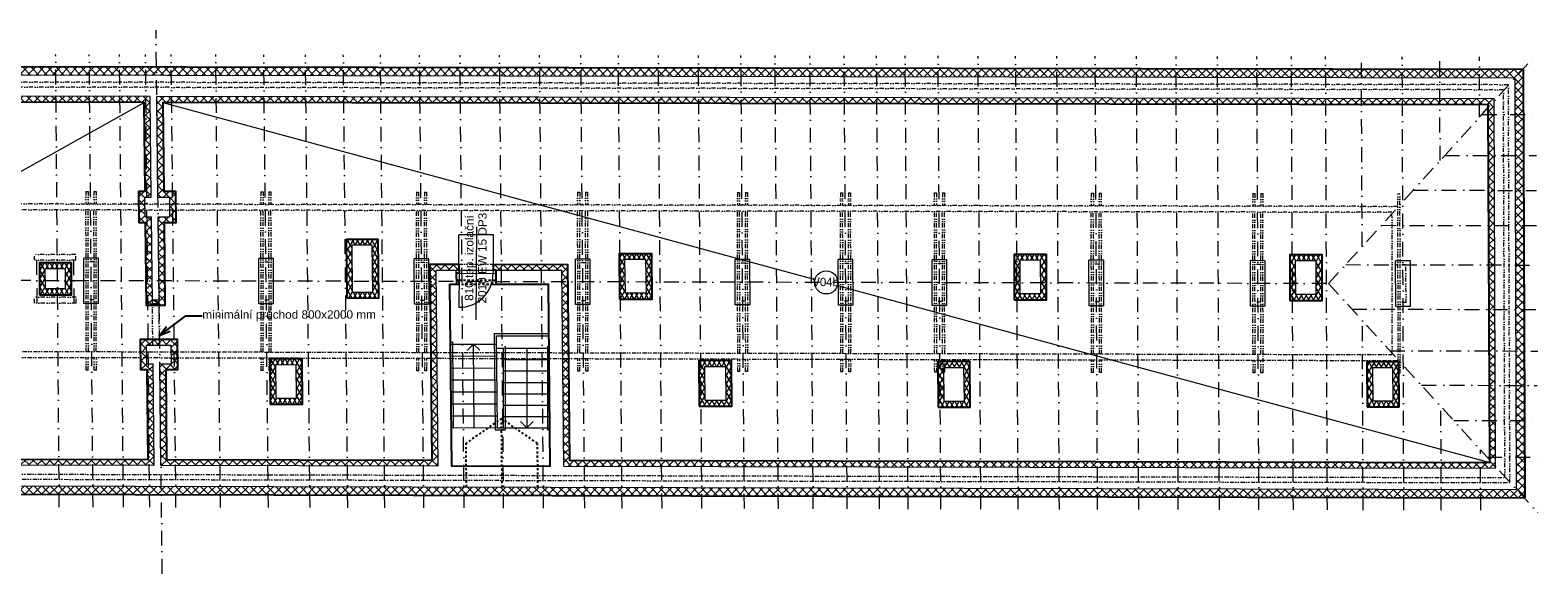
# Model space of a CAD drawing. Extents: x -22918 to 48583, y -252 to 19219.
# Tile 2 of 2: x 12697 to 48583, y -22 to 12913. Entities that reach past the tile are written whole.
import ezdxf

# ---------------------------------------------------------------- set-up
doc = ezdxf.new("R2010")
doc.units = 0
doc.header["$MEASUREMENT"] = 0
for name, pattern in [('DGN Style 2', [0.643626, 0.386175, -0.25745]), ('Čerchovaná', [670.277762, 352.777767, -176.388884, 0, -141.111112]), ('Čerchovaná se dvěma tečkami S', [250, 100, -40, 15, -40, 15, -40]), ('čárkovaná S', [100, 50, -50])]:
    doc.linetypes.add(name, pattern=pattern)
doc.layers.add('2D kreslení - obecné_Číslo_pera__241', color=9, linetype='Continuous', lineweight=13, true_color=0x808080)
doc.layers.add('blok I_pohled4_terén_Číslo_pera__241', color=9, linetype='Continuous', lineweight=13, true_color=0x808080)
for name, color, linetype, lineweight in [('2D VÝPLNĚ_Číslo_pera__4', 91, 'Continuous', 13), ('2D ČÁRY_Číslo_pera__1', 7, 'Continuous', 15), ('2D ČÁRY_Číslo_pera__2', 1, 'Continuous', 25), ('2D ČÁRY_Číslo_pera__3', 150, 'Continuous', 13), ('blok I_pohled4_terén_Číslo_pera__4', 91, 'Continuous', 13), ('hřeben_Číslo_pera__1', 7, 'Continuous', 15), ('komín_Číslo_pera__1', 7, 'Continuous', 15), ('krokve_Číslo_pera__1', 7, 'Continuous', 15), ('POZNÁMKY.POPISKA_Číslo_pera__4', 91, 'Continuous', 13), ('POZNÁMKY.TEXT_Číslo_pera__4', 91, 'Continuous', 13), ('svislé konstrukce_Číslo_pera__3', 150, 'Continuous', 13), ('vodorovné konstrukce_Číslo_pera__1', 7, 'Continuous', 15), ('zdi_Číslo_pera__1', 7, 'Continuous', 15), ('zdi_Číslo_pera__2', 1, 'Continuous', 25)]:
    doc.layers.add(name, color=color, linetype=linetype, lineweight=lineweight)
doc.layers.add('2D ČÁRY', color=7, linetype='Continuous')
doc.styles.add('GENERATED_STYLE_1', font='arial.ttf')
doc.styles.add('GENERATED_STYLE_3', font='txt')
doc.styles.get("Standard").update_dxf_attribs({"font": 'txt', "bigfont": 'BIGFONT.SHX'})
doc.dimstyles.new('GENERATED_STYLE__2', dxfattribs={"dimtxt": 0.18, "dimasz": 273.6, "dimexe": 0.18, "dimexo": 0.0625, "dimgap": 0.09, "dimtad": 0, "dimtih": 1, "dimtoh": 1, "dimdec": 4, "dimzin": 0, "dimdsep": 46, "dimtxsty": 'Standard', "dimcen": 0.09, "dimadec": 0, "dimazin": 0, "dimtfac": 1, "dimtdec": 4, "dimtmove": 0, "dimatfit": 3, "dimldrblk": 'ARROWHEAD_3', "dimfxl": 0, "dimtolj": 1, "dimtzin": 0, "dimarcsym": 0})
pattern_1 = [(45, (0, 0), (-98.99495, 98.99495), []), (135, (0, 0), (98.99495, 98.99495), [])]
pattern_2 = [(60, (0, 0), (-86.60254, 50), []), (120, (0, 0), (86.60254, 50), [])]

# ---------------------------------------------------------------- blocks, each defined once
blk = doc.blocks.new('LINE_11883', base_point=(23268, 3456))
at = {"layer": '2D ČÁRY_Číslo_pera__3', "linetype": 'Continuous'}
for p, q in [((23246, 5444), (23098, 5292)), ((23268, 3456), (23246, 5444)), ((23246, 5444), (23398, 5296))]:
    blk.add_line(p, q, dxfattribs=at)
blk = doc.blocks.new('LINE_11897', base_point=(24516, 5344))
at = {"layer": '2D ČÁRY_Číslo_pera__3', "linetype": 'Continuous'}
for p, q in [((24516, 5344), (24516, 3454)), ((24516, 3454), (24366, 3604)), ((24516, 3454), (24666, 3604))]:
    blk.add_line(p, q, dxfattribs=at)
blk = doc.blocks.new('ARROWHEAD_3')
at = {"linetype": 'Continuous'}
blk.add_line((0, 0), (-1, 0), dxfattribs=at)
at = {"linetype": 'Continuous', "flags": 128}
blk.add_lwpolyline([(-1, 0.2679), (0, 0), (-1, -0.2679)], dxfattribs=at)

msp = doc.modelspace()

# ---------------------------------------------------------------- hatches: boundary and pattern name
at = {"layer": '2D VÝPLNĚ_Číslo_pera__4', "linetype": 'Continuous', "true_color": 0x636466}
h = msp.add_hatch(dxfattribs=at)
h.set_pattern_fill('TEPELNA_IZOLACE_EPS', color=251, style=0, pattern_type=2)
h.set_pattern_definition(pattern_1)
h.paths.add_polyline_path([(-608, 12063), (-603, 1899), (48279, 1786), (48240, 11975)], flags=0)
h.paths.add_polyline_path([(-408, 11862), (48041, 11775), (48078, 1987), (-403, 2098)], flags=0)
h = msp.add_hatch(dxfattribs=at)
h.set_pattern_fill('TEPELNA_IZOLACE_EPS', color=251, style=0, pattern_type=2)
h.set_pattern_definition(pattern_1)
h.paths.add_polyline_path([(15605, 6502), (15583, 8472), (15433, 8472), (15428, 8942), (15578, 8942), (15552, 11334), (92, 11361), (97, 2597), (15647, 2561), (15621, 4972), (15471, 4972), (15466, 5424), (16196, 5420), (16195, 5560), (15325, 5562), (15333, 4832), (15483, 4832), (15506, 2702), (237, 2737), (232, 11221), (15414, 11194), (15437, 9082), (15287, 9082), (15295, 8332), (15445, 8332), (15465, 6362)], flags=0)
h = msp.add_hatch(dxfattribs=at)
h.set_pattern_fill('TEPELNA_IZOLACE_EPS', color=251, style=0, pattern_type=2)
h.set_pattern_definition(pattern_1)
h.paths.add_polyline_path([(25348, 7199), (25398, 2539), (47576, 2488), (47543, 11276), (15712, 11335), (15738, 8941), (16018, 8941), (16023, 8471), (15743, 8471), (15765, 6501), (15605, 6502), (15465, 6362), (15905, 6361), (15885, 8331), (16165, 8330), (16157, 9080), (15877, 9081), (15854, 11193), (47403, 11137), (47436, 2628), (25536, 2679), (25486, 7339), (23728, 7343), (23727, 7203)], flags=0)
h = msp.add_hatch(dxfattribs=at)
h.set_pattern_fill('TEPELNA_IZOLACE_MINERÁL', color=251, style=0, pattern_type=2)
h.set_pattern_definition(pattern_2)
h.paths.add_polyline_path([(20219, 7934), (20234, 6534), (20994, 6542), (20979, 7936)], flags=0)
h.paths.add_polyline_path([(20361, 7795), (20841, 7794), (20853, 6674), (20373, 6675)], flags=0)
h = msp.add_hatch(dxfattribs=at)
h.set_pattern_fill('TEPELNA_IZOLACE_MINERÁL', color=251, style=0, pattern_type=2)
h.set_pattern_definition(pattern_2)
h.paths.add_polyline_path([(26715, 7593), (26724, 6512), (27504, 6512), (27495, 7593)], flags=0)
h.paths.add_polyline_path([(26855, 7454), (27355, 7453), (27364, 6652), (26864, 6653)], flags=0)
h = msp.add_hatch(dxfattribs=at)
h.set_pattern_fill('TEPELNA_IZOLACE_MINERÁL', color=251, style=0, pattern_type=2)
h.set_pattern_definition(pattern_2)
h.paths.add_polyline_path([(36117, 7576), (36120, 6495), (36890, 6495), (36887, 7576)], flags=0)
h.paths.add_polyline_path([(36257, 7437), (36747, 7436), (36750, 6636), (36260, 6637)], flags=0)
h = msp.add_hatch(dxfattribs=at)
h.set_pattern_fill('TEPELNA_IZOLACE_MINERÁL', color=251, style=0, pattern_type=2)
h.set_pattern_definition(pattern_2)
h.paths.add_polyline_path([(42677, 7564), (42680, 6484), (43450, 6484), (43447, 7564)], flags=0)
h.paths.add_polyline_path([(42817, 7425), (43307, 7424), (43310, 6624), (42820, 6625)], flags=0)
h = msp.add_hatch(dxfattribs=at)
h.set_pattern_fill('TEPELNA_IZOLACE_MINERÁL', color=251, style=0, pattern_type=2)
h.set_pattern_definition(pattern_2)
h.paths.add_polyline_path([(12922, 7377), (12922, 6617), (13681, 6617), (13681, 7377)], flags=0)
h.paths.add_polyline_path([(13056, 7238), (13536, 7237), (13542, 6757), (13062, 6758)], flags=0)
h = msp.add_hatch(dxfattribs=at)
h.set_pattern_fill('TEPELNA_IZOLACE_EPS', color=251, style=0, pattern_type=2)
h.set_pattern_definition(pattern_1)
h.paths.add_polyline_path([(22898, 7345), (22897, 7205), (22357, 7206), (22408, 2546), (15807, 2561), (15781, 4971), (16061, 4971), (16056, 5421), (16196, 5420), (16203, 4830), (15923, 4831), (15946, 2701), (22266, 2686), (22216, 7346)], flags=0)
h = msp.add_hatch(dxfattribs=at)
h.set_pattern_fill('TEPELNA_IZOLACE_MINERÁL', color=251, style=0, pattern_type=2)
h.set_pattern_definition(pattern_2)
h.paths.add_polyline_path([(18401, 5094), (18410, 4014), (19180, 4014), (19171, 5094)], flags=0)
h.paths.add_polyline_path([(18541, 4955), (19031, 4954), (19040, 4154), (18550, 4155)], flags=0)
h = msp.add_hatch(dxfattribs=at)
h.set_pattern_fill('TEPELNA_IZOLACE_MINERÁL', color=251, style=0, pattern_type=2)
h.set_pattern_definition(pattern_2)
h.paths.add_polyline_path([(28611, 5050), (28621, 3970), (29401, 3970), (29393, 5050)], flags=0)
h.paths.add_polyline_path([(28752, 4911), (29253, 4910), (29261, 4110), (28761, 4111)], flags=0)
h = msp.add_hatch(dxfattribs=at)
h.set_pattern_fill('TEPELNA_IZOLACE_MINERÁL', color=251, style=0, pattern_type=2)
h.set_pattern_definition(pattern_2)
h.paths.add_polyline_path([(34303, 5027), (34312, 3947), (35071, 3947), (35062, 5027)], flags=0)
h.paths.add_polyline_path([(34443, 4888), (34922, 4887), (34932, 4087), (34452, 4088)], flags=0)
h = msp.add_hatch(dxfattribs=at)
h.set_pattern_fill('TEPELNA_IZOLACE_MINERÁL', color=251, style=0, pattern_type=2)
h.set_pattern_definition(pattern_2)
h.paths.add_polyline_path([(44513, 5024), (44522, 3954), (45282, 3954), (45274, 5024)], flags=0)
h.paths.add_polyline_path([(44653, 4885), (45134, 4884), (45142, 4094), (44662, 4095)], flags=0)

# ---------------------------------------------------------------- linework, layer by layer
at = {"layer": '2D kreslení - obecné_Číslo_pera__241', "color": 251, "linetype": 'Continuous', "true_color": 0x636466}
msp.add_circle((31645, 6911), 275, dxfattribs=at)
at = {"layer": '2D ČÁRY_Číslo_pera__1', "color": 251, "linetype": 'Čerchovaná', "true_color": 0x636466}
msp.add_line((15841, -22), (15694, 12913), dxfattribs=at)
at = {"layer": '2D ČÁRY_Číslo_pera__1', "color": 251, "linetype": 'Continuous', "true_color": 0x636466}
for p, q in [((23728, 8043), (22898, 8043)), ((22898, 7345), (22898, 8043)), ((23728, 7343), (23728, 8043)), ((22897, 7205), (22898, 7345)), ((22907, 7205), (22907, 7129)), ((23717, 7203), (23717, 7127)), ((23727, 7203), (23728, 7343)), ((23798, 5344), (25068, 5344)), ((23964, 3454), (23964, 5344)), ((23964, 5074), (25068, 5074)), ((23964, 4804), (25068, 4804)), ((23964, 4534), (25068, 4534)), ((23964, 4264), (25068, 4264)), ((23964, 3994), (25068, 3994)), ((23964, 3724), (25068, 3724)), ((23818, 3454), (25068, 3454))]:
    msp.add_line(p, q, dxfattribs=at)
at = {"layer": '2D ČÁRY_Číslo_pera__1', "color": 251, "linetype": 'Čerchovaná se dvěma tečkami S', "true_color": 0x636466}
msp.add_line((22898, 7345), (23728, 7343), dxfattribs=at)
at = {"layer": '2D ČÁRY_Číslo_pera__2', "color": 251, "linetype": 'Continuous', "true_color": 0x636466, "flags": 128}
msp.add_lwpolyline([(237, 2737), (15506, 2702), (15483, 4832), (15333, 4832), (15325, 5562), (16195, 5560), (16203, 4830), (15923, 4831), (15946, 2701), (22266, 2686), (22216, 7346), (22898, 7345), (22897, 7205), (22907, 7205), (22907, 7129), (22838, 7129), (22841, 6865), (22681, 6865), (22728, 2545), (25078, 2540), (25031, 6860), (23790, 6863), (23787, 7203), (23727, 7203), (23728, 7343), (25486, 7339), (25536, 2679), (47436, 2628), (47403, 11137), (15854, 11193), (15877, 9081), (16157, 9080), (16165, 8330), (15885, 8331), (15906, 6361), (15466, 6362), (15445, 8332), (15295, 8332), (15287, 9082), (15437, 9082), (15414, 11194), (232, 11221)], dxfattribs=at)
for points in [[(20234, 6534), (20994, 6542), (20979, 7936), (20219, 7934)], [(26724, 6512), (27504, 6512), (27495, 7593), (26715, 7593)], [(36120, 6495), (36890, 6495), (36887, 7576), (36117, 7576)], [(42680, 6484), (43450, 6484), (43447, 7564), (42677, 7564)], [(12922, 6617), (13681, 6617), (13681, 7377), (12922, 7377)], [(18410, 4014), (19180, 4014), (19171, 5094), (18401, 5094)], [(28621, 3970), (29401, 3970), (29393, 5050), (28611, 5050)], [(34312, 3947), (35071, 3947), (35063, 5027), (34303, 5027)], [(44522, 3954), (45282, 3954), (45274, 5024), (44513, 5024)]]:
    msp.add_lwpolyline(points, close=True, dxfattribs=at)
at = {"layer": '2D ČÁRY_Číslo_pera__3', "color": 251, "linetype": 'Continuous', "true_color": 0x636466}
for p, q in [((15605, 6502), (15768, 6411)), ((22695, 5495), (22746, 5495)), ((22746, 5495), (22768, 3457)), ((23744, 5693), (23768, 3404)), ((23744, 5693), (25044, 5693)), ((24014, 3404), (24014, 5394)), ((25018, 3404), (25018, 5394)), ((23768, 3404), (24014, 3404)), ((25018, 3404), (25068, 3404))]:
    msp.add_line(p, q, dxfattribs=at)
at = {"layer": 'blok I_pohled4_terén_Číslo_pera__241', "color": 251, "linetype": 'Continuous', "true_color": 0x636466}
for p, q in [((8066, 7099), (15414, 11194)), ((15854, 11193), (31379, 6983)), ((31910, 6839), (47436, 2628))]:
    msp.add_line(p, q, dxfattribs=at)
at = {"layer": 'blok I_pohled4_terén_Číslo_pera__4', "color": 251, "linetype": 'Continuous', "true_color": 0x636466}
msp.add_line((23317, 8236), (23308, 6019), dxfattribs=at)
at = {"layer": 'hřeben_Číslo_pera__1', "color": 251, "linetype": 'Čerchovaná', "true_color": 0x636466}
msp.add_line((43552, 6885), (4034, 6973), dxfattribs=at)
at = {"layer": 'komín_Číslo_pera__1', "color": 251, "linetype": 'Continuous', "true_color": 0x636466}
for p, q in [((20373, 6675), (20361, 7795)), ((20841, 7794), (20361, 7795)), ((20853, 6674), (20841, 7794)), ((13536, 7237), (13056, 7238)), ((13062, 6758), (13056, 7238)), ((13542, 6757), (13536, 7237)), ((27355, 7453), (26855, 7453)), ((26864, 6653), (26855, 7453)), ((27364, 6652), (27355, 7453)), ((36260, 6637), (36257, 7437)), ((36747, 7436), (36257, 7437)), ((36750, 6636), (36747, 7436)), ((42820, 6625), (42817, 7425)), ((43307, 7424), (42817, 7425)), ((43310, 6624), (43307, 7424)), ((13542, 6757), (13062, 6758)), ((20853, 6674), (20373, 6675)), ((27364, 6652), (26864, 6653)), ((36750, 6636), (36260, 6637)), ((43310, 6624), (42820, 6625)), ((18541, 4955), (19031, 4954)), ((18550, 4155), (18541, 4955)), ((19040, 4154), (19031, 4954)), ((28761, 4111), (28752, 4911)), ((28752, 4911), (29253, 4910)), ((29261, 4110), (29253, 4910)), ((34452, 4088), (34443, 4888)), ((34443, 4888), (34923, 4887)), ((34932, 4087), (34923, 4887)), ((44662, 4095), (44654, 4885)), ((44654, 4885), (45134, 4884)), ((45142, 4094), (45134, 4884)), ((18550, 4155), (19040, 4154)), ((28761, 4111), (29261, 4110)), ((34452, 4088), (34932, 4087)), ((44662, 4095), (45142, 4094))]:
    msp.add_line(p, q, dxfattribs=at)
at = {"layer": 'krokve_Číslo_pera__1', "color": 251, "linetype": 'Čerchovaná', "true_color": 0x636466}
for p, q in [((13389, 1567), (13304, 12338)), ((14194, 1565), (14104, 12336)), ((14918, 1563), (14824, 12335)), ((15543, 1562), (15443, 12334)), ((16168, 1560), (16052, 12333)), ((17228, 1558), (17114, 12331)), ((18368, 1555), (18256, 12329)), ((19358, 1553), (19249, 12327)), ((20257, 1551), (20151, 12325)), ((21137, 1549), (21033, 12324)), ((22067, 1547), (21965, 12322)), ((23027, 1545), (22928, 12320)), ((23967, 1542), (23870, 12319)), ((24917, 1540), (24822, 12317)), ((25896, 1538), (25805, 12315)), ((26786, 1536), (26697, 12314)), ((27736, 1534), (27649, 12312)), ((28686, 1531), (28602, 12310)), ((29696, 1529), (29614, 12308)), ((30506, 1527), (30426, 12307)), ((31336, 1525), (31258, 12305)), ((32145, 1523), (32071, 12304)), ((32915, 1522), (32843, 12303)), ((33595, 1520), (33525, 12301)), ((34375, 1518), (34308, 12300)), ((35325, 1516), (35260, 12298)), ((36215, 1514), (36152, 12297)), ((37194, 1512), (37134, 12295)), ((38104, 1510), (38047, 12293)), ((39084, 1508), (39029, 12292)), ((40024, 1505), (39971, 12290)), ((41004, 1503), (40954, 12288)), ((41944, 1501), (41896, 12286)), ((42764, 1499), (42718, 12285)), ((43573, 1497), (43531, 12284)), ((43602, 6885), (48539, 12324)), ((44400, 7764), (44383, 12282)), ((45393, 1493), (45355, 12280)), ((46256, 9809), (46247, 12279)), ((47194, 10843), (47190, 12277)), ((47254, 10909), (48544, 10906)), ((46368, 9933), (48548, 9928)), ((45618, 9106), (48551, 9100)), ((44859, 8270), (48554, 8262)), ((12865, 6418), (12853, 7578)), ((13745, 6417), (13733, 7577)), ((44010, 7334), (48558, 7324)), ((43602, 6885), (48580, 1437)), ((44159, 6276), (48562, 6266)), ((44423, 1495), (44406, 6005)), ((45063, 5286), (48583, 5278)), ((45813, 4466), (48569, 4460)), ((46283, 1491), (46275, 3960)), ((46580, 3626), (48572, 3622)), ((47223, 1489), (47218, 2928)), ((47375, 2756), (48575, 2754))]:
    msp.add_line(p, q, dxfattribs=at)
at = {"layer": 'svislé konstrukce_Číslo_pera__3', "color": 251, "linetype": 'Continuous', "true_color": 0x636466, "flags": 128}
msp.add_lwpolyline([(22907, 7129), (22904, 6319, 0.415194), (23717, 7127)], format="xyb", dxfattribs=at)
at = {"layer": 'vodorovné konstrukce_Číslo_pera__1', "color": 251, "linetype": 'Čerchovaná se dvěma tečkami S', "true_color": 0x636466}
for p, q in [((47881, 11616), (-248, 11702)), ((47762, 11496), (-128, 11582)), ((47797, 2267), (47762, 11496)), ((47917, 2147), (47881, 11616)), ((14025, 9076), (14025, 8776)), ((14025, 9076), (14076, 9076)), ((14076, 9076), (14077, 8776)), ((14216, 9076), (14265, 9076)), ((14216, 9076), (14217, 8776)), ((14265, 9076), (14265, 8776)), ((18188, 9069), (18188, 8769)), ((18188, 9069), (18240, 9069)), ((18240, 9069), (18240, 8769)), ((18380, 9068), (18428, 9068)), ((18380, 9068), (18380, 8768)), ((18428, 9068), (18428, 8768)), ((21892, 9062), (21893, 8762)), ((21892, 9062), (21944, 9062)), ((21944, 9062), (21944, 8762)), ((22084, 9062), (22132, 9062)), ((22084, 9062), (22084, 8762)), ((22132, 9062), (22133, 8762)), ((25726, 9055), (25727, 8755)), ((25726, 9055), (25778, 9055)), ((25778, 9055), (25779, 8755)), ((25918, 9055), (25966, 9055)), ((25918, 9055), (25919, 8755)), ((25966, 9055), (25967, 8755)), ((29531, 9049), (29531, 8749)), ((29531, 9049), (29582, 9048)), ((29582, 9048), (29583, 8748)), ((29722, 9048), (29771, 9048)), ((29722, 9048), (29723, 8748)), ((29771, 9048), (29771, 8748)), ((31984, 9044), (31984, 8744)), ((31984, 9044), (32036, 9044)), ((32036, 9044), (32036, 8744)), ((32176, 9044), (32224, 9044)), ((32176, 9044), (32176, 8744)), ((32224, 9044), (32224, 8744)), ((34217, 9040), (34218, 8740)), ((34217, 9040), (34269, 9040)), ((34269, 9040), (34269, 8740)), ((34409, 9040), (34457, 9040)), ((34409, 9040), (34409, 8740)), ((34457, 9040), (34458, 8740)), ((37951, 9034), (37952, 8734)), ((37951, 9034), (38003, 9033)), ((38003, 9033), (38004, 8733)), ((38143, 9033), (38191, 9033)), ((38143, 9033), (38144, 8733)), ((38191, 9033), (38192, 8733)), ((41796, 9027), (41796, 8727)), ((41796, 9027), (41847, 9027)), ((41847, 9027), (41848, 8727)), ((41987, 9026), (42036, 9026)), ((41987, 9026), (41988, 8726)), ((42036, 9026), (42036, 8726)), ((45258, 4753), (45250, 9020)), ((45250, 9020), (45300, 9020)), ((45308, 4753), (45300, 9020)), ((45250, 8720), (2377, 8797)), ((45111, 8581), (2517, 8657)), ((14032, 5265), (14025, 8636)), ((14082, 5265), (14075, 8636)), ((14222, 5265), (14215, 8636)), ((14272, 5265), (14265, 8636)), ((18195, 5256), (18189, 8629)), ((18245, 5255), (18239, 8629)), ((18385, 5255), (18379, 8629)), ((18435, 5255), (18429, 8628)), ((21900, 5247), (21893, 8622)), ((21950, 5247), (21943, 8622)), ((22090, 5247), (22083, 8622)), ((22140, 5247), (22133, 8622)), ((25734, 5238), (25727, 8615)), ((25784, 5238), (25777, 8615)), ((25924, 5238), (25917, 8615)), ((25974, 5238), (25967, 8615)), ((29538, 5229), (29531, 8609)), ((29588, 5229), (29581, 8609)), ((29728, 5229), (29721, 8608)), ((29778, 5229), (29771, 8608)), ((31991, 5224), (31985, 8604)), ((32041, 5224), (32035, 8604)), ((32181, 5223), (32175, 8604)), ((32231, 5223), (32225, 8604)), ((34225, 5219), (34218, 8600)), ((34275, 5219), (34268, 8600)), ((34415, 5218), (34408, 8600)), ((34465, 5218), (34458, 8600)), ((37959, 5210), (37952, 8594)), ((38009, 5210), (38002, 8593)), ((38149, 5210), (38142, 8593)), ((38199, 5210), (38192, 8593)), ((41803, 5201), (41796, 8587)), ((41853, 5201), (41846, 8587)), ((41993, 5201), (41986, 8586)), ((42043, 5201), (42036, 8586)), ((45118, 5194), (45111, 8581)), ((13783, 7577), (12801, 7579)), ((12801, 7439), (12801, 7579)), ((13784, 7437), (13785, 7577)), ((13784, 7437), (12801, 7439)), ((14218, 7400), (14078, 7400)), ((18381, 7391), (18241, 7391)), ((22085, 7383), (21945, 7383)), ((25920, 7374), (25780, 7374)), ((29724, 7366), (29584, 7366)), ((32177, 7364), (32037, 7364)), ((34410, 7355), (34270, 7356)), ((38145, 7347), (38005, 7347)), ((41989, 7339), (41849, 7339)), ((45443, 7331), (45303, 7331)), ((45445, 6431), (45443, 7331)), ((13794, 6557), (12799, 6559)), ((12799, 6419), (12799, 6559)), ((13795, 6417), (13796, 6557)), ((14220, 6500), (14080, 6500)), ((18383, 6491), (18243, 6491)), ((22087, 6483), (21947, 6483)), ((25921, 6474), (25781, 6474)), ((29726, 6466), (29586, 6466)), ((32179, 6464), (32039, 6464)), ((13795, 6417), (12799, 6419)), ((34412, 6455), (34272, 6456)), ((38146, 6447), (38006, 6447)), ((41991, 6439), (41851, 6439)), ((45445, 6431), (45305, 6431)), ((2384, 5152), (45258, 5053)), ((2524, 5292), (45118, 5194)), ((14033, 4825), (14033, 5125)), ((14081, 4825), (14081, 5125)), ((14221, 4825), (14221, 5125)), ((14273, 4825), (14273, 5125)), ((18196, 4816), (18196, 5116)), ((18244, 4815), (18244, 5115)), ((18384, 4815), (18384, 5115)), ((18436, 4815), (18436, 5115)), ((21901, 4807), (21900, 5107)), ((21949, 4807), (21948, 5107)), ((22089, 4807), (22088, 5107)), ((22141, 4807), (22140, 5107)), ((25735, 4798), (25734, 5098)), ((25783, 4798), (25782, 5098)), ((25923, 4798), (25922, 5098)), ((25975, 4798), (25974, 5098)), ((29539, 4789), (29539, 5089)), ((29587, 4789), (29587, 5089)), ((29727, 4789), (29727, 5089)), ((29779, 4789), (29779, 5089)), ((31992, 4784), (31992, 5084)), ((32040, 4784), (32040, 5084)), ((32180, 4783), (32180, 5083)), ((32232, 4783), (32232, 5083)), ((34226, 4779), (34225, 5079)), ((34274, 4779), (34273, 5079)), ((34414, 4778), (34413, 5078)), ((34466, 4778), (34465, 5078)), ((37960, 4770), (37959, 5070)), ((38008, 4770), (38007, 5070)), ((38148, 4770), (38147, 5070)), ((38200, 4770), (38199, 5070)), ((41804, 4761), (41804, 5061)), ((41852, 4761), (41852, 5061)), ((41992, 4761), (41992, 5061)), ((42044, 4761), (42043, 5201)), ((14081, 4825), (14033, 4825)), ((14273, 4825), (14221, 4825)), ((18244, 4815), (18196, 4816)), ((18436, 4815), (18384, 4815)), ((21949, 4807), (21901, 4807)), ((22141, 4807), (22089, 4807)), ((25783, 4798), (25735, 4798)), ((25975, 4798), (25923, 4798)), ((29587, 4789), (29539, 4789)), ((29779, 4789), (29727, 4789)), ((32040, 4784), (31992, 4784)), ((32232, 4783), (32180, 4783)), ((34274, 4779), (34226, 4779)), ((34466, 4778), (34414, 4778)), ((38008, 4770), (37960, 4770)), ((38200, 4770), (38148, 4770)), ((41852, 4761), (41804, 4761)), ((42044, 4761), (41992, 4761)), ((45308, 4753), (45258, 4753)), ((-243, 2258), (47917, 2147)), ((-123, 2378), (47797, 2267))]:
    msp.add_line(p, q, dxfattribs=at)
at = {"layer": 'zdi_Číslo_pera__1', "color": 251, "linetype": 'Continuous', "true_color": 0x636466}
for p, q in [((48041, 11775), (-408, 11862)), ((48078, 1987), (48041, 11775)), ((15552, 11334), (92, 11361)), ((15414, 11194), (232, 11221)), ((15437, 9082), (15414, 11194)), ((15578, 8942), (15552, 11334)), ((15738, 8941), (15712, 11335)), ((47543, 11276), (15712, 11333)), ((15714, 11193), (15712, 11193)), ((15852, 11333), (15852, 11336)), ((47403, 11137), (15854, 11193)), ((15877, 9081), (15854, 11193)), ((47436, 2628), (47403, 11137)), ((47576, 2488), (47543, 11276)), ((15295, 8332), (15287, 9082)), ((15287, 9082), (15437, 9082)), ((15877, 9081), (16157, 9080)), ((16165, 8330), (16157, 9080)), ((15433, 8472), (15428, 8942)), ((15428, 8942), (15578, 8942)), ((15438, 8940), (15438, 8942)), ((15738, 8941), (16018, 8941)), ((16023, 8471), (16018, 8941)), ((15295, 8332), (15445, 8332)), ((15433, 8472), (15583, 8472)), ((15466, 6412), (15445, 8332)), ((15606, 6412), (15583, 8472)), ((15743, 8471), (16023, 8471)), ((15766, 6411), (15743, 8471)), ((15885, 8331), (16165, 8330)), ((15906, 6411), (15885, 8331)), ((13975, 6411), (13973, 7491)), ((14323, 7490), (13973, 7491)), ((14325, 6410), (14323, 7490)), ((18138, 6401), (18136, 7481)), ((18486, 7481), (18136, 7481)), ((18488, 6401), (18486, 7481)), ((21842, 6393), (21840, 7473)), ((22190, 7472), (21840, 7473)), ((22192, 6392), (22190, 7472)), ((22266, 2686), (22216, 7346)), ((22216, 7346), (22898, 7345)), ((22408, 2546), (22357, 7206)), ((22357, 7206), (22837, 7205)), ((22841, 6865), (22837, 7205)), ((23728, 7343), (25486, 7339)), ((23790, 6863), (23787, 7203)), ((23787, 7203), (25348, 7199)), ((25398, 2539), (25348, 7199)), ((25536, 2679), (25486, 7339)), ((25677, 6385), (25674, 7465)), ((26024, 7464), (25674, 7465)), ((26027, 6384), (26024, 7464)), ((29481, 6376), (29479, 7456)), ((29829, 7456), (29479, 7456)), ((29831, 6376), (29829, 7456)), ((31934, 6374), (31932, 7454)), ((32282, 7453), (31932, 7454)), ((32284, 6373), (32282, 7453)), ((34167, 6366), (34165, 7446)), ((34515, 7445), (34165, 7446)), ((34517, 6365), (34515, 7445)), ((37902, 6358), (37899, 7438)), ((38249, 7437), (37899, 7438)), ((38252, 6357), (38249, 7437)), ((41746, 6349), (41744, 7429)), ((42094, 7428), (41744, 7429)), ((42096, 6348), (42094, 7428)), ((45200, 6342), (45198, 7422)), ((45548, 7421), (45198, 7422)), ((45550, 6341), (45548, 7421)), ((22728, 2545), (22681, 6865)), ((22681, 6865), (22911, 6865)), ((22837, 7129), (23788, 7127)), ((23711, 6863), (25031, 6860)), ((25078, 2540), (25031, 6860)), ((15605, 6502), (15765, 6501)), ((14325, 6410), (13975, 6411)), ((15465, 6362), (15905, 6361)), ((15606, 6412), (15768, 6411)), ((18488, 6401), (18138, 6401)), ((22192, 6392), (21842, 6393)), ((26027, 6384), (25677, 6385)), ((29831, 6376), (29481, 6376)), ((32284, 6373), (31934, 6374)), ((34517, 6365), (34167, 6366)), ((38252, 6357), (37902, 6358)), ((42096, 6348), (41746, 6349)), ((45550, 6341), (45200, 6342)), ((15333, 4832), (15326, 5422)), ((15471, 4972), (15466, 5422)), ((15466, 5422), (16056, 5421)), ((16061, 4971), (16056, 5421)), ((16203, 4830), (16196, 5420)), ((22696, 5445), (23796, 5443)), ((23794, 5643), (25044, 5640)), ((23818, 3454), (23794, 5642)), ((22699, 5161), (23800, 5159)), ((15333, 4832), (15483, 4832)), ((15471, 4972), (15621, 4972)), ((15506, 2702), (15483, 4832)), ((15647, 2561), (15621, 4972)), ((15807, 2561), (15781, 4971)), ((15781, 4971), (16061, 4971)), ((15946, 2701), (15923, 4831)), ((15923, 4831), (16203, 4830)), ((22703, 4877), (23803, 4875)), ((22706, 4593), (23806, 4591)), ((22709, 4309), (23809, 4307)), ((22712, 4025), (23812, 4023)), ((22715, 3741), (23815, 3739)), ((22718, 3457), (23818, 3455)), ((97, 2597), (15647, 2561)), ((237, 2737), (15506, 2702)), ((15807, 2561), (22408, 2546)), ((15946, 2701), (22266, 2686)), ((22728, 2545), (25078, 2540)), ((25398, 2539), (47576, 2488)), ((25536, 2679), (47436, 2628)), ((-403, 2098), (48078, 1987))]:
    msp.add_line(p, q, dxfattribs=at)
at = {"layer": 'zdi_Číslo_pera__1', "color": 251, "linetype": 'DGN Style 2', "true_color": 0x636466}
msp.add_line((22837, 7205), (23787, 7203), dxfattribs=at)
at = {"layer": 'zdi_Číslo_pera__1', "color": 251, "linetype": 'Čerchovaná se dvěma tečkami S', "true_color": 0x636466}
for p, q in [((15616, 5422), (15605, 6502)), ((15776, 5421), (15765, 6502))]:
    msp.add_line(p, q, dxfattribs=at)
at = {"layer": 'zdi_Číslo_pera__2', "color": 251, "linetype": 'Continuous', "true_color": 0x636466}
for p, q in [((48240, 11975), (-608, 12063)), ((48279, 1786), (48240, 11975)), ((-603, 1899), (48279, 1786))]:
    msp.add_line(p, q, dxfattribs=at)
at = {"layer": 'zdi_Číslo_pera__2', "color": 251, "linetype": 'čárkovaná S', "true_color": 0x636466}
for p, q in [((22840, 6968), (22911, 6967)), ((22911, 6865), (22910, 6967)), ((22910, 6967), (23710, 6966)), ((23711, 6863), (22911, 6865)), ((23711, 6863), (23710, 6966)), ((23711, 6966), (23790, 6965)), ((23916, 3672), (23072, 3085)), ((23933, 2032), (23916, 3672)), ((24772, 3081), (23916, 3672)), ((23083, 2045), (23072, 3085)), ((24783, 2041), (24772, 3081))]:
    msp.add_line(p, q, dxfattribs=at)

# ---------------------------------------------------------------- block references
at = {"layer": '2D ČÁRY', "color": 251, "linetype": 'Continuous', "true_color": 0x636466}
for name, p in [('LINE_11883', (23268, 3456)), ('LINE_11897', (24516, 5344))]:
    msp.add_blockref(name, p, dxfattribs=at)

# ---------------------------------------------------------------- texts
at = {"layer": 'POZNÁMKY.POPISKA_Číslo_pera__4', "color": 251, "linetype": 'Continuous', "true_color": 0x636466, "insert": (16795, 6118), "char_height": 200, "width": 4042.98, "attachment_point": 4, "style": 'GENERATED_STYLE_1'}
msp.add_mtext('{minimální průchod 800x2000 mm}', dxfattribs=at)
at = {"layer": 'POZNÁMKY.TEXT_Číslo_pera__4', "color": 251, "linetype": 'Continuous', "true_color": 0x636466, "insert": (23562, 7489), "char_height": 200, "attachment_point": 8, "rotation": 89.7724, "line_spacing_factor": 0.937873, "style": 'GENERATED_STYLE_1'}
msp.add_mtext('{810^Itep. izolační\\P2010^IEW 15 DP3}', dxfattribs=at)
at = {"layer": 'POZNÁMKY.TEXT_Číslo_pera__4', "color": 251, "linetype": 'Continuous', "true_color": 0x636466, "insert": (31317, 6818), "char_height": 200, "attachment_point": 7, "style": 'GENERATED_STYLE_3'}
msp.add_mtext('{V04b}', dxfattribs=at)

# ---------------------------------------------------------------- leaders
at = {"layer": 'POZNÁMKY.POPISKA_Číslo_pera__4', "color": 251, "linetype": 'Continuous', "true_color": 0x636466, "annotation_type": 0, "has_hookline": 1, "hookline_direction": 0, "text_width": 3556}
msp.add_leader([(15771, 5639), (16403, 6118), (16795, 6118)], dimstyle='GENERATED_STYLE__2', dxfattribs=at)

doc.saveas('drawing.dxf')
